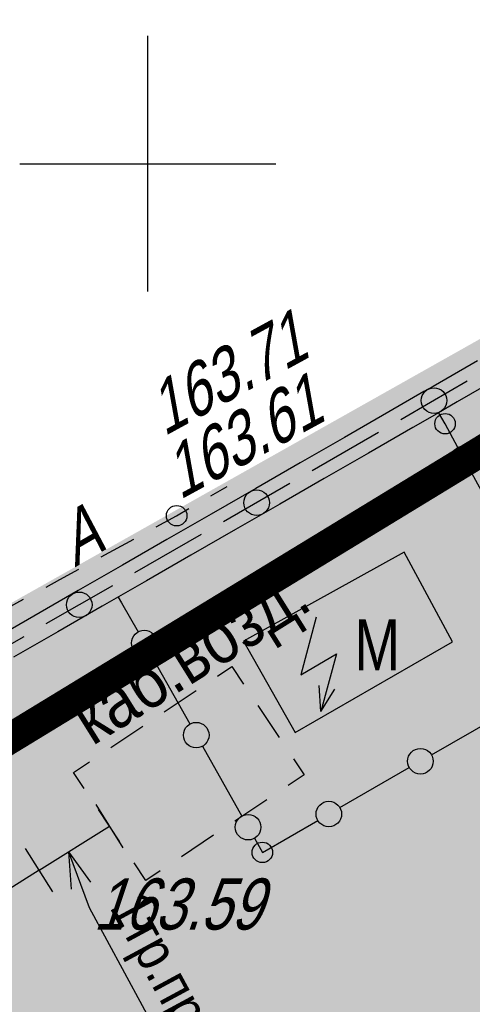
# Model space of a CAD drawing. Header units: millimetres. Extents: x 4385 to 11928, y 17253 to 36963.
# Tile 151 of 256: x 5847.5 to 5856.34, y 18683.57 to 18702.82. Entities that reach past the tile are written whole.
import ezdxf
from ezdxf.enums import TextEntityAlignment as Align

# ---------------------------------------------------------------- set-up
doc = ezdxf.new("R2010")
doc.units = ezdxf.units.MM
for name, color, linetype, lineweight in [('Геоподоснова_34179-21 от 9.08.21$0$Горизонтали', 7, 'Continuous', 25), ('Геоподоснова_34179-21 от 9.08.21$0$Граница улицы', 7, 'Continuous', 25), ('Геоподоснова_34179-21 от 9.08.21$0$Здания', 7, 'Continuous', 25), ('Геоподоснова_34179-21 от 9.08.21$0$Кабель Мосэнерго проектный', 7, 'Continuous', 25), ('Геоподоснова_34179-21 от 9.08.21$0$Координатные кресты', 7, 'Continuous', 25), ('Геоподоснова_34179-21 от 9.08.21$0$Ограды', 7, 'Continuous', 25), ('Геоподоснова_34179-21 от 9.08.21$0$Подземные коммуникации', 7, 'Continuous', 25)]:
    doc.layers.add(name, color=color, linetype=linetype, lineweight=lineweight)
doc.layers.add('ГП_граница_аренд_зем_500', color=7, linetype='Continuous', true_color=0x000000)
doc.layers.add('ГП_дороги_штриховка_сущ', color=7, linetype='Continuous', lineweight=0, true_color=0xc8d0d0, transparency=0.6)
doc.styles.add('Геоподоснова_34179-21 от 9.08.21$0$Style-RUSSIAN_1251', font='RUSSIAN_1251.shx')
doc.styles.add('Геоподоснова_34179-21 от 9.08.21$0$Style-RUSSIAN_1251 I 0.00000', font='RUSSIAN_1251.shx')
doc.styles.add('Геоподоснова_34179-21 от 9.08.21$0$Style-RUSSIAN_1251 I 0.32289', font='RUSSIAN_1251.shx', dxfattribs={"oblique": 18.5})

# ---------------------------------------------------------------- blocks, each defined once
blk = doc.blocks.new('Геоподоснова_34179-21 от 9.08.21$0$KREST_20')
at = {"layer": 'Геоподоснова_34179-21 от 9.08.21$0$Координатные кресты', "color": 7, "linetype": 'Continuous', "lineweight": 25}
for p, q in [((0, -2.5), (0, 2.5)), ((-2.5, 0), (2.5, 0))]:
    blk.add_line(p, q, dxfattribs=at)
blk = doc.blocks.new('Геоподоснова_34179-21 от 9.08.21$0$PIKET_65')
at = {"layer": 'Геоподоснова_34179-21 от 9.08.21$0$Горизонтали', "color": 7, "linetype": 'Continuous', "lineweight": 25}
blk.add_arc((0, 0), 0.2, 0, 360, dxfattribs=at)
blk = doc.blocks.new('Геоподоснова_34179-21 от 9.08.21$0$msdElementTypeLineString_96')
at = {"layer": 'Геоподоснова_34179-21 от 9.08.21$0$Граница улицы', "color": 7, "linetype": 'Continuous', "lineweight": 25}
for p, q in [((8.427, 4.214), (8.741, 4.397)), ((6.282, 3.02), (6.921, 3.368)), ((4.128, 1.842), (4.767, 2.191)), ((3.05, 1.256), (3.689, 1.603)), ((1.971, 0.67), (2.611, 1.017)), ((0.001, 0.001), (0.351, 0.098))]:
    blk.add_line(p, q, dxfattribs=at)
at = {"layer": 'Геоподоснова_34179-21 от 9.08.21$0$Граница улицы', "color": 7, "linetype": 'Continuous', "lineweight": 25, "flags": 128}
for points in [[(7.359, 3.608), (7.757, 3.825), (7.994, 3.963)], [(5.205, 2.431), (5.474, 2.577), (5.844, 2.78)], [(0.833, 0.232), (1.513, 0.421), (1.532, 0.431)]]:
    blk.add_lwpolyline(points, dxfattribs=at)
blk = doc.blocks.new('Геоподоснова_34179-21 от 9.08.21$0$msdElementTypeLineString_119')
at = {"layer": 'Геоподоснова_34179-21 от 9.08.21$0$Ограды', "linetype": 'Continuous', "lineweight": 25}
h = blk.add_hatch(color=7, dxfattribs=at)
edge = h.paths.add_edge_path()
edge.add_arc((15.515, 147.403), 0.25, 0, 360)
h = blk.add_hatch(color=7, dxfattribs=at)
edge = h.paths.add_edge_path()
edge.add_arc((12.049, 145.406), 0.25, 0, 360)
h = blk.add_hatch(color=7, dxfattribs=at)
edge = h.paths.add_edge_path()
edge.add_arc((8.583, 143.41), 0.25, 0, 360)
at = {"layer": 'Геоподоснова_34179-21 от 9.08.21$0$Ограды', "color": 7, "linetype": 'Continuous', "lineweight": 25}
for p, q in [((16.362, 148.182), (15.497, 147.681)), ((16.832, 147.876), (15.966, 147.375)), ((14.63, 147.182), (13.764, 146.683)), ((14.432, 146.779), (13.132, 146.03)), ((15.1, 146.875), (14.233, 146.376)), ((13.764, 146.683), (12.897, 146.184)), ((14.233, 146.376), (13.367, 145.877)), ((12.897, 146.184), (12.031, 145.684)), ((12.699, 145.781), (11.399, 145.032)), ((13.367, 145.877), (12.5, 145.378)), ((12.031, 145.684), (11.164, 145.185)), ((12.5, 145.378), (11.634, 144.879)), ((11.164, 145.185), (10.298, 144.686)), ((10.966, 144.782), (9.666, 144.034)), ((11.634, 144.879), (10.767, 144.379)), ((10.298, 144.686), (9.431, 144.187)), ((10.767, 144.379), (9.901, 143.88)), ((9.431, 144.187), (8.565, 143.688)), ((9.901, 143.88), (9.034, 143.381)), ((8.565, 143.688), (7.698, 143.188)), ((9.233, 143.784), (7.933, 143.035)), ((9.034, 143.381), (8.168, 142.882)), ((7.698, 143.188), (6.832, 142.689)), ((8.168, 142.882), (7.301, 142.383)), ((7.5, 142.786), (6.2, 142.037))]:
    blk.add_line(p, q, dxfattribs=at)
at = {"layer": 'Геоподоснова_34179-21 от 9.08.21$0$Ограды', "color": 7, "linetype": 'Continuous', "lineweight": 25, "flags": 128}
for points in [[(15.497, 147.681), (15.319, 147.579), (14.63, 147.182)], [(16.164, 147.779), (15.444, 147.362), (14.865, 147.029)], [(15.966, 147.375), (15.569, 147.146), (15.1, 146.875)]]:
    blk.add_lwpolyline(points, dxfattribs=at)
at = {"layer": 'Геоподоснова_34179-21 от 9.08.21$0$Ограды', "color": 7, "linetype": 'Continuous', "lineweight": 25}
for centre in [(15.515, 147.403), (15.515, 147.403), (12.049, 145.406), (12.049, 145.406), (8.583, 143.41), (8.583, 143.41)]:
    blk.add_circle(centre, 0.25, dxfattribs=at)
blk = doc.blocks.new('Геоподоснова_34179-21 от 9.08.21$0$msdElementTypeLineString_138')
at = {"layer": 'Геоподоснова_34179-21 от 9.08.21$0$Ограды', "linetype": 'Continuous', "lineweight": 25}
h = blk.add_hatch(color=7, dxfattribs=at)
edge = h.paths.add_edge_path()
edge.add_arc((7.007, 7.946), 0.25, 0, 360)
h = blk.add_hatch(color=7, dxfattribs=at)
edge = h.paths.add_edge_path()
edge.add_arc((7.99, 6.129), 0.25, 0, 360)
h = blk.add_hatch(color=7, dxfattribs=at)
edge = h.paths.add_edge_path()
edge.add_arc((0.76, 4.343), 0.25, 0, 360)
h = blk.add_hatch(color=7, dxfattribs=at)
edge = h.paths.add_edge_path()
edge.add_arc((8.972, 4.312), 0.25, 0, 360)
h = blk.add_hatch(color=7, dxfattribs=at)
edge = h.paths.add_edge_path()
edge.add_arc((7.944, 3.064), 0.25, 0, 360)
h = blk.add_hatch(color=7, dxfattribs=at)
edge = h.paths.add_edge_path()
edge.add_arc((1.774, 2.543), 0.25, 0, 360)
h = blk.add_hatch(color=7, dxfattribs=at)
edge = h.paths.add_edge_path()
edge.add_arc((6.155, 2.032), 0.25, 0, 360)
h = blk.add_hatch(color=7, dxfattribs=at)
edge = h.paths.add_edge_path()
edge.add_arc((4.365, 1), 0.25, 0, 360)
h = blk.add_hatch(color=7, dxfattribs=at)
edge = h.paths.add_edge_path()
edge.add_arc((2.788, 0.743), 0.25, 0, 360)
at = {"layer": 'Геоподоснова_34179-21 от 9.08.21$0$Ограды', "color": 7, "linetype": 'Continuous', "lineweight": 25}
for p, q in [((7.871, 6.349), (7.126, 7.726)), ((8.853, 4.532), (8.109, 5.909)), ((0.883, 4.125), (1.652, 2.761)), ((6.371, 2.157), (7.727, 2.939)), ((1.897, 2.325), (2.665, 0.961)), ((4.582, 1.125), (5.938, 1.907))]:
    blk.add_line(p, q, dxfattribs=at)
at = {"layer": 'Геоподоснова_34179-21 от 9.08.21$0$Ограды', "color": 7, "linetype": 'Continuous', "lineweight": 25, "flags": 128}
for points in [[(6.888, 8.166), (6.637, 8.631), (6.508, 8.85)], [(0.251, 5.241), (0.316, 5.131), (0.638, 4.561)], [(8.16, 3.189), (9.242, 3.813), (9.091, 4.092)], [(2.911, 0.526), (3.066, 0.25), (4.148, 0.875)]]:
    blk.add_lwpolyline(points, dxfattribs=at)
at = {"layer": 'Геоподоснова_34179-21 от 9.08.21$0$Ограды', "color": 7, "linetype": 'Continuous', "lineweight": 25}
for centre in [(7.007, 7.946), (7.007, 7.946), (7.99, 6.129), (7.99, 6.129), (0.76, 4.343), (0.76, 4.343), (8.972, 4.312), (8.972, 4.312), (7.944, 3.064), (7.944, 3.064), (1.774, 2.543), (1.774, 2.543), (6.155, 2.032), (6.155, 2.032), (4.365, 1), (4.365, 1), (2.788, 0.743), (2.788, 0.743)]:
    blk.add_circle(centre, 0.25, dxfattribs=at)
blk = doc.blocks.new('Геоподоснова_34179-21 от 9.08.21$0$TRPS_3')
at = {"layer": 'Геоподоснова_34179-21 от 9.08.21$0$Здания', "color": 7, "linetype": 'Continuous', "lineweight": 25, "flags": 128}
for points in [[(-0.092, 1.844), (-0.39, 0.719), (0.305, 1.126), (0, 0)], [(0, 0), (-0.034, 0.511)], [(0, 0), (0.27, 0.435)]]:
    blk.add_lwpolyline(points, dxfattribs=at)
blk = doc.blocks.new('Геоподоснова_34179-21 от 9.08.21$0$PIKET_402')
at = {"layer": 'Геоподоснова_34179-21 от 9.08.21$0$Горизонтали', "color": 7, "linetype": 'Continuous', "lineweight": 25}
blk.add_arc((0.00025, 0.0004), 0.2, 0, 359.999994, dxfattribs=at)
blk = doc.blocks.new('Геоподоснова_34179-21 от 9.08.21$0$PIKET_404')
at = {"layer": 'Геоподоснова_34179-21 от 9.08.21$0$Горизонтали', "color": 7, "linetype": 'Continuous', "lineweight": 25}
blk.add_arc((0.00025, 0.0004), 0.2, 0, 359.999994, dxfattribs=at)
blk = doc.blocks.new('Геоподоснова_34179-21 от 9.08.21$0$msdElementTypeTextNode_15')
at = {"layer": 'Геоподоснова_34179-21 от 9.08.21$0$Здания', "color": 7, "linetype": 'Continuous', "lineweight": 25, "style": 'Геоподоснова_34179-21 от 9.08.21$0$Style-RUSSIAN_1251 I 0.00000', "width": 0.8}
blk.add_text('М', height=1, dxfattribs=at).set_placement((0.001, 0), align=Align.MIDDLE_CENTER)
blk = doc.blocks.new('Геоподоснова_34179-21 от 9.08.21$0$msdElementTypeLineString_899')
at = {"layer": 'Геоподоснова_34179-21 от 9.08.21$0$Кабель Мосэнерго проектный', "color": 7, "linetype": 'Continuous', "lineweight": 25}
for p, q in [((3.142, 1.935), (2.612, 2.783)), ((1.765, 1.076), (1.235, 1.924))]:
    blk.add_line(p, q, dxfattribs=at)
blk = doc.blocks.new('Геоподоснова_34179-21 от 9.08.21$0$msdElementTypeMultiLine_560')
at = {"layer": 'Геоподоснова_34179-21 от 9.08.21$0$Кабель Мосэнерго проектный', "color": 7, "linetype": 'Continuous', "lineweight": 25, "flags": 128}
blk.add_lwpolyline([(1.5, 1.5), (2.877, 2.359)], dxfattribs=at)
at = {"layer": 'Геоподоснова_34179-21 от 9.08.21$0$Кабель Мосэнерго проектный', "color": 7, "linetype": 'Continuous', "lineweight": 25}
blk.add_blockref('Геоподоснова_34179-21 от 9.08.21$0$msdElementTypeLineString_899', (0, 0), dxfattribs=at)
blk = doc.blocks.new('Геоподоснова_34179-21 от 9.08.21$0$msdElementTypeLineString_900')
at = {"layer": 'Геоподоснова_34179-21 от 9.08.21$0$Кабель Мосэнерго проектный', "color": 7, "linetype": 'Continuous', "lineweight": 25}
blk.add_line((1.918, 10.581), (2.815, 6.022), dxfattribs=at)
at = {"layer": 'Геоподоснова_34179-21 от 9.08.21$0$Кабель Мосэнерго проектный', "color": 7, "linetype": 'Continuous', "lineweight": 25, "flags": 128}
for points in [[(3.129, 12.746), (2.164, 12.144), (1.839, 11.729), (1.812, 11.115), (1.821, 11.071)], [(2.912, 5.531), (3.448, 2.804), (3.385, 2.344), (3.106, 1.875), (2.337, 1.495)], [(1.889, 1.273), (0.463, 0.567), (0.202, 0.278), (0.001, 0.001)]]:
    blk.add_lwpolyline(points, dxfattribs=at)
blk = doc.blocks.new('Геоподоснова_34179-21 от 9.08.21$0$msdElementTypeMultiLine_561')
at = {"layer": 'Геоподоснова_34179-21 от 9.08.21$0$Кабель Мосэнерго проектный', "color": 7, "linetype": 'Continuous', "lineweight": 25}
blk.add_blockref('Геоподоснова_34179-21 от 9.08.21$0$msdElementTypeLineString_900', (0, 0), dxfattribs=at)
blk = doc.blocks.new('Геоподоснова_34179-21 от 9.08.21$0$msdElementTypeShape_27')
at = {"layer": 'Геоподоснова_34179-21 от 9.08.21$0$Кабель Мосэнерго проектный', "color": 7, "linetype": 'Continuous', "lineweight": 25}
for p, q in [((1.771, 3.299), (2.397, 3.717)), ((3.602, 3.424), (4.021, 2.798)), ((0.729, 2.603), (1.355, 3.021)), ((0.001, 2.115), (0.314, 2.325)), ((0.21, 1.802), (0.001, 2.115)), ((3.779, 1.582), (3.153, 1.163)), ((0.906, 0.761), (0.488, 1.387)), ((2.738, 0.886), (2.112, 0.467))]:
    blk.add_line(p, q, dxfattribs=at)
at = {"layer": 'Геоподоснова_34179-21 от 9.08.21$0$Кабель Мосэнерго проектный', "color": 7, "linetype": 'Continuous', "lineweight": 25, "flags": 128}
for points in [[(2.812, 3.995), (3.094, 4.184), (3.324, 3.839)], [(4.299, 2.382), (4.508, 2.069), (4.195, 1.86)], [(1.696, 0.189), (1.415, 0.001), (1.184, 0.345)]]:
    blk.add_lwpolyline(points, dxfattribs=at)
blk = doc.blocks.new('Геоподоснова_34179-21 от 9.08.21$0$DIMTXT_294')
at = {"layer": 'Геоподоснова_34179-21 от 9.08.21$0$Кабель Мосэнерго проектный', "color": 7, "linetype": 'Continuous', "lineweight": 25}
for q in [(0.055, -0.726), (0.43, -0.588)]:
    blk.add_line((0, 0), q, dxfattribs=at)
at = {"layer": 'Геоподоснова_34179-21 от 9.08.21$0$Кабель Мосэнерго проектный', "color": 7, "linetype": 'Continuous', "lineweight": 25, "flags": 128}
blk.add_lwpolyline([(0, 0), (0.402, -1.089), (2.128, -4.282)], dxfattribs=at)
at = {"layer": 'Геоподоснова_34179-21 от 9.08.21$0$Кабель Мосэнерго проектный', "color": 7, "linetype": 'Continuous', "lineweight": 25, "style": 'Геоподоснова_34179-21 от 9.08.21$0$Style-RUSSIAN_1251', "width": 0.875}
blk.add_text('1тр.пр.', height=0.8, rotation=298.4019, dxfattribs=at).set_placement((1.497, -0.696), align=Align.TOP_LEFT)
blk = doc.blocks.new('Геоподоснова_34179-21 от 9.08.21')
at = {"layer": 'Геоподоснова_34179-21 от 9.08.21$0$Здания', "color": 7, "linetype": 'Continuous', "lineweight": 25, "flags": 128}
blk.add_lwpolyline([(5852.88, 18688.881), (5855.952, 18690.653), (5855.006, 18692.404), (5851.873, 18690.669), (5852.88, 18688.881)], dxfattribs=at)
at = {"layer": 'Геоподоснова_34179-21 от 9.08.21$0$Горизонтали', "color": 7, "linetype": 'Continuous', "lineweight": 25}
for name, p in [('Геоподоснова_34179-21 от 9.08.21$0$PIKET_404', (5855.808, 18694.917)), ('Геоподоснова_34179-21 от 9.08.21$0$PIKET_65', (5850.564, 18693.119)), ('Геоподоснова_34179-21 от 9.08.21$0$PIKET_402', (5852.238, 18686.536))]:
    blk.add_blockref(name, p, dxfattribs=at)
at = {"layer": 'Геоподоснова_34179-21 от 9.08.21$0$Граница улицы', "color": 7, "linetype": 'Continuous', "lineweight": 25}
blk.add_blockref('Геоподоснова_34179-21 от 9.08.21$0$msdElementTypeLineString_96', (5842.807, 18689.294), dxfattribs=at)
at = {"layer": 'Геоподоснова_34179-21 от 9.08.21$0$Здания', "color": 7, "linetype": 'Continuous', "lineweight": 25}
for name, p in [('Геоподоснова_34179-21 от 9.08.21$0$TRPS_3', (5853.383, 18689.291)), ('Геоподоснова_34179-21 от 9.08.21$0$msdElementTypeTextNode_15', (5854.481, 18690.596))]:
    blk.add_blockref(name, p, dxfattribs=at)
at = {"layer": 'Геоподоснова_34179-21 от 9.08.21$0$Кабель Мосэнерго проектный', "color": 7, "linetype": 'Continuous', "lineweight": 25}
for name, p in [('Геоподоснова_34179-21 от 9.08.21$0$msdElementTypeShape_27', (5848.549, 18685.985)), ('Геоподоснова_34179-21 от 9.08.21$0$msdElementTypeMultiLine_560', (5846.377, 18684.688)), ('Геоподоснова_34179-21 от 9.08.21$0$DIMTXT_294', (5848.45, 18686.545)), ('Геоподоснова_34179-21 от 9.08.21$0$msdElementTypeMultiLine_561', (5844.748, 18673.442))]:
    blk.add_blockref(name, p, dxfattribs=at)
at = {"layer": 'Геоподоснова_34179-21 от 9.08.21$0$Координатные кресты', "color": 7, "linetype": 'Continuous', "lineweight": 25}
blk.add_blockref('Геоподоснова_34179-21 от 9.08.21$0$KREST_20', (5850, 18700), dxfattribs=at)
at = {"layer": 'Геоподоснова_34179-21 от 9.08.21$0$Ограды', "color": 7, "linetype": 'Continuous', "lineweight": 25}
for name, p in [('Геоподоснова_34179-21 от 9.08.21$0$msdElementTypeLineString_119', (5840.077, 18547.967)), ('Геоподоснова_34179-21 от 9.08.21$0$msdElementTypeLineString_138', (5849.172, 18686.286))]:
    blk.add_blockref(name, p, dxfattribs=at)
at = {"layer": 'Геоподоснова_34179-21 от 9.08.21$0$Горизонтали', "color": 7, "linetype": 'Continuous', "lineweight": 25, "style": 'Геоподоснова_34179-21 от 9.08.21$0$Style-RUSSIAN_1251 I 0.32289', "oblique": 18.5, "width": 0.799996}
blk.add_text('163.71', height=1, rotation=28.6564, dxfattribs=at).set_placement((5850.318, 18694.665))
blk.add_text('163.61', height=1, rotation=28.6564, dxfattribs=at).set_placement((5850.146, 18694.3), align=Align.TOP_LEFT)
blk.add_text('163.59', height=1, dxfattribs=at).set_placement((5848.935, 18685.027))
at = {"layer": 'Геоподоснова_34179-21 от 9.08.21$0$Граница улицы', "color": 7, "linetype": 'Continuous', "lineweight": 25, "style": 'Геоподоснова_34179-21 от 9.08.21$0$Style-RUSSIAN_1251 I 0.32289', "oblique": 18.5, "width": 0.799996}
blk.add_text('А', height=1, rotation=30.0892, dxfattribs=at).set_placement((5848.575, 18692.107))
at = {"layer": 'Геоподоснова_34179-21 от 9.08.21$0$Подземные коммуникации', "color": 10, "linetype": 'Continuous', "lineweight": 25, "style": 'Геоподоснова_34179-21 от 9.08.21$0$Style-RUSSIAN_1251', "width": 0.9}
blk.add_text('каб.возд.', height=1, rotation=31.9809, dxfattribs=at).set_placement((5848.915, 18688.608))

msp = doc.modelspace()

# ---------------------------------------------------------------- hatches: boundary and pattern name
at = {"layer": 'ГП_дороги_штриховка_сущ'}
h = msp.add_hatch(color=256, dxfattribs=at)
h.dxf.hatch_style = 1
h.paths.add_polyline_path([(5883.21, 18685.04), (5889.882, 18688.44), (5892.03, 18689.535), (5896.332, 18691.713), (5899.559, 18693.347), (5904.918, 18696.108), (5905.873, 18696.271), (5898.161, 18704.489), (5888.561, 18714.72), (5888.066, 18714.3), (5872.561, 18705.873), (5860.636, 18698.968), (5857.378, 18697.074), (5844.32, 18689.715), (5841.45, 18688.92), (5840.729, 18688.812), (5840.729, 18688.807), (5840.354, 18688.755), (5839.877, 18688.686), (5843.659, 18676.777), (5846.674, 18666.459), (5872.071, 18679.27)])

# ---------------------------------------------------------------- linework, layer by layer
at = {"layer": 'ГП_граница_аренд_зем_500', "color": 190, "true_color": 0x9933ff, "const_width": 0.6}
msp.add_lwpolyline([(5892.85, 18716.544), (6024.877, 18575.86), (6064.881, 18533.238), (5990.171, 18463.136), (5886.567, 18442.93), (5839.299, 18683.877)], close=True, dxfattribs=at)

# ---------------------------------------------------------------- block references
msp.add_blockref('Геоподоснова_34179-21 от 9.08.21', (0, 0))

doc.saveas('drawing.dxf')
